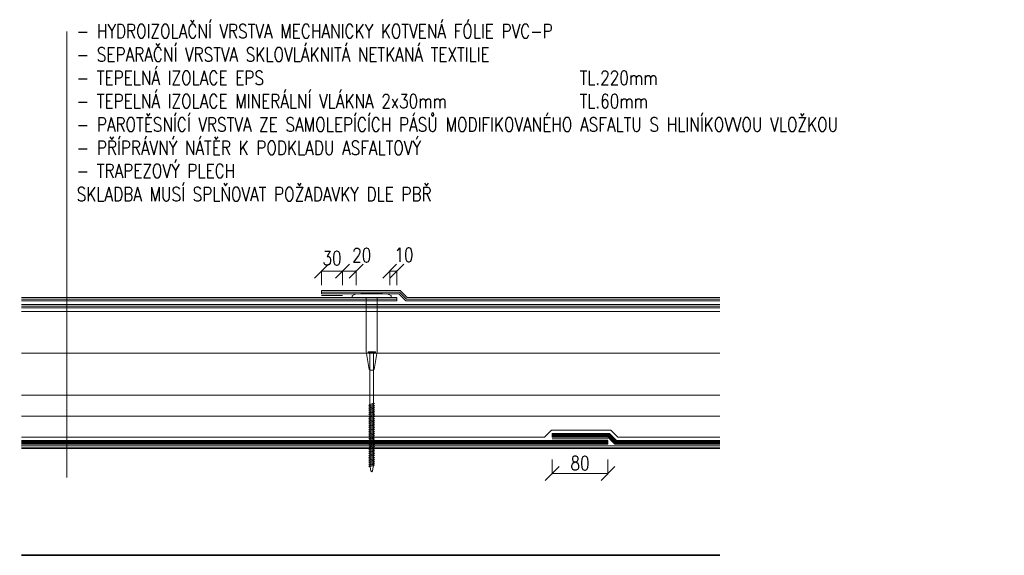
# Model space of a CAD drawing. Header units: millimetres. Extents: x -485339 to 350584, y -1189936 to 0.
# Tile 52 of 256: x -313443 to -312033, y -1055773 to -1055006. Entities that reach past the tile are written whole.
import ezdxf

# ---------------------------------------------------------------- set-up
doc = ezdxf.new("R2010")
doc.units = ezdxf.units.MM
doc.header["$LTSCALE"] = 10
doc.linetypes.add('ČÁRKOVANÁ', pattern=[19.05, 12.7, -6.35])
doc.layers.get('Defpoints').update_dxf_attribs({"color": 201})
for name, color, linetype, lineweight in [('N_popis', 10, 'Continuous', 18), ('N_čáry_obrys', 10, 'Continuous', 35), ('N_čáry_plné', 10, 'Continuous', 18), ('N_čáry_pod', 10, 'ČÁRKOVANÁ', 18)]:
    doc.layers.add(name, color=color, linetype=linetype, lineweight=lineweight)
doc.styles.add('ROMANS', font='romans.shx', dxfattribs={"width": 0.8})
doc.styles.get("Standard").update_dxf_attribs({"font": 'simplex.shx', "width": 0.8})
doc.linetypes.add('IZOLACE', pattern='A,0.0001,-0.1,[134,ltypeshp.shx,S=0.1,R=0,X=-0.1,Y=0],-0.2,[134,ltypeshp.shx,S=0.1,R=180,X=0.1,Y=0],-0.1', length=0.4001)
doc.linetypes.add('LEPENÍ', pattern='A,3.81,[130,LTYPESHP.SHX,S=6.35,R=0,X=0,Y=0],3.81', length=7.62)
doc.linetypes.add('PVC', pattern='A,0,-0.0001,[6,atelier.SHX,S=0.01,R=0,X=0,Y=0],-0.08,[133,LTYPESHP.SHX,S=0.01,R=0,X=-0.01,Y=0],-0.07', length=0.1501)
doc.linetypes.add('TEXTILIE', pattern='A,0,-0.004,[131,LTYPESHP.SHX,S=0.004,R=0,X=-0.004,Y=0],-0.008,[131,LTYPESHP.SHX,S=0.004,R=180,X=0.004,Y=0],-0.004', length=0.016)
doc.dimstyles.new('stavební M20', dxfattribs={"dimtxt": 20, "dimasz": 20, "dimexe": 1, "dimexo": 1, "dimgap": 5, "dimtad": 1, "dimdec": 0, "dimtxsty": 'Standard', "dimblk": 'OBLIQUE', "dimcen": 2.5, "dimclrd": 256, "dimclre": 256, "dimclrt": 256, "dimadec": 0, "dimazin": 0, "dimtfac": 1, "dimtdec": 0, "dimtmove": 2, "dimatfit": 3, "dimfxl": 20, "dimfxlon": 1, "dimlwd": -1, "dimlwe": -1, "dimarcsym": 0})

# ---------------------------------------------------------------- blocks, each defined once
blk = doc.blocks.new('_OBLIQUE')
at = {"color": 0, "linetype": 'ByBlock'}
blk.add_line((-0.5, -0.5), (0.5, 0.5), dxfattribs=at)
blk = doc.blocks.new('*D8658')
at = {"layer": 'Defpoints', "color": 0}
for p in [(-312961, -1055366.1), (-312980.5, -1055393.5), (-312961, -1055393.4)]:
    blk.add_point(p, dxfattribs=at)
at = {"layer": 'N_popis', "ltscale": 4}
for p, q in [((-312980.5, -1055386.1), (-312980.5, -1055365.1)), ((-312980.5, -1055366.1), (-312961, -1055366.1)), ((-312961, -1055386.1), (-312961, -1055365.1))]:
    blk.add_line(p, q, dxfattribs=at)
at = {"layer": 'N_popis', "linetype": 'ByBlock', "xscale": 20, "yscale": 20, "zscale": 20, "rotation": 180}
blk.add_blockref('_OBLIQUE', (-312980.5, -1055366.1), dxfattribs=at)
at = {"layer": 'N_popis', "linetype": 'ByBlock', "xscale": 20, "yscale": 20, "zscale": 20}
blk.add_blockref('_OBLIQUE', (-312961, -1055366.1), dxfattribs=at)
at = {"layer": 'N_popis', "ltscale": 2, "insert": (-312953, -1055343.2), "char_height": 20, "attachment_point": 5}
blk.add_mtext('20', dxfattribs=at)
blk = doc.blocks.new('sss')
at = {"layer": 'N_čáry_plné'}
for p, q in [((-16.7, 191.6), (-21.3, 189.8)), ((-21.3, 188.3), (-21.3, 189.7)), ((-6.3, 187.8), (-20.8, 187.8)), ((-6.3, 187.8), (-6.3, 129.5, 0)), ((5.7, 187.8), (5.7, 129.4, 0)), ((20.2, 187.8), (5.7, 187.8)), ((-3, 110.3, 0), (-6.3, 129.5)), ((-4.3, 129, 0), (-4.3, 128.7, 0)), ((-4.3, 129, 0), (3.7, 129, 0)), ((-4.3, 128.7, 0), (-4.1, 128.7, 0)), ((-4.3, 128.7, 0), (3.7, 128.7, 0)), ((1.7, 129, 0), (-2.3, 129, 0)), ((2.3, 110.3, 0), (5.7, 129.4)), ((3.7, 129, 0), (3.7, 128.7, 0)), ((-2.3, 72.3, 0), (-2.3, 126.5, 0)), ((1.7, 73.7, 0), (1.7, 126.5, 0)), ((-2, 109.5, 0), (1.3, 109.5, 0)), ((1.7, 74.6, 0), (1.7, 73.7, 0)), ((-3.3, 71.5, 0), (-2.3, 72.3, 0)), ((-3.3, 71.5, 0), (-2.3, 71.3, 0)), ((-3.3, 69.5, 0), (-2.3, 70.3, 0)), ((-3.3, 69.5, 0), (-2.3, 69.3, 0)), ((-3.3, 67.5, 0), (-2.3, 68.3, 0)), ((-3.3, 67.5, 0), (-2.3, 67.3, 0)), ((-3.3, 65.5, 0), (-2.3, 66.3, 0)), ((-3.3, 65.5, 0), (-2.3, 65.3, 0)), ((-3.3, 63.5, 0), (-2.3, 64.3, 0)), ((-2.3, 72.3, 0), (1.7, 73.7, 0)), ((-2.3, 71.3, 0), (1.7, 72.6, 0)), ((-2.3, 70.3, 0), (1.7, 71.7, 0)), ((-2.3, 71.3, 0), (-2.3, 70.3, 0)), ((-2.3, 69.3, 0), (1.7, 70.6, 0)), ((-2.3, 68.3, 0), (1.7, 69.7, 0)), ((-2.3, 69.3, 0), (-2.3, 68.3, 0)), ((-2.3, 67.3, 0), (1.7, 68.6, 0)), ((-2.3, 66.3, 0), (1.7, 67.7, 0)), ((-2.3, 67.3, 0), (-2.3, 66.3, 0)), ((-2.3, 65.3, 0), (1.7, 66.6, 0)), ((-2.3, 64.3, 0), (1.7, 65.7, 0)), ((-2.3, 65.3, 0), (-2.3, 64.3, 0)), ((-2.3, 63.3, 0), (1.7, 64.6, 0)), ((1.7, 73.7, 0), (2.7, 73.5, 0)), ((1.7, 72.6, 0), (2.7, 73.5, 0)), ((1.7, 72.6, 0), (1.7, 71.7, 0)), ((1.7, 71.7, 0), (2.7, 71.5, 0)), ((1.7, 70.6, 0), (2.7, 71.5, 0)), ((1.7, 70.6, 0), (1.7, 69.7, 0)), ((1.7, 69.7, 0), (2.7, 69.5, 0)), ((1.7, 68.6, 0), (2.7, 69.5, 0)), ((1.7, 68.6, 0), (1.7, 67.7, 0)), ((1.7, 67.7, 0), (2.7, 67.5, 0)), ((1.7, 66.6, 0), (2.7, 67.5, 0)), ((1.7, 66.6, 0), (1.7, 65.7, 0)), ((1.7, 65.7, 0), (2.7, 65.5, 0)), ((1.7, 64.6, 0), (2.7, 65.5, 0)), ((1.7, 64.6, 0), (1.7, 63.7, 0)), ((-3.3, 63.5, 0), (-2.3, 63.3, 0)), ((-3.3, 61.5, 0), (-2.3, 62.3, 0)), ((-3.3, 61.5, 0), (-2.3, 61.3, 0)), ((-3.3, 59.5, 0), (-2.3, 60.3, 0)), ((-3.3, 59.5, 0), (-2.3, 59.3, 0)), ((-3.3, 57.5, 0), (-2.3, 58.3, 0)), ((-3.3, 57.5, 0), (-2.3, 57.3, 0)), ((-3.3, 55.5, 0), (-2.3, 56.3, 0)), ((-3.3, 55.5, 0), (-2.3, 55.3, 0)), ((-3.3, 53.5, 0), (-2.3, 54.3, 0)), ((-3.3, 53.5, 0), (-2.3, 53.3, 0)), ((-2.3, 62.3, 0), (1.7, 63.7, 0)), ((-2.3, 63.3, 0), (-2.3, 62.3, 0)), ((-2.3, 61.3, 0), (1.7, 62.6, 0)), ((-2.3, 60.3, 0), (1.7, 61.7, 0)), ((-2.3, 61.3, 0), (-2.3, 60.3, 0)), ((-2.3, 59.3, 0), (1.7, 60.6, 0)), ((-2.3, 58.3, 0), (1.7, 59.7, 0)), ((-2.3, 59.3, 0), (-2.3, 58.3, 0)), ((-2.3, 57.3, 0), (1.7, 58.6, 0)), ((-2.3, 56.3, 0), (1.7, 57.7, 0)), ((-2.3, 57.3, 0), (-2.3, 56.3, 0)), ((-2.3, 55.3, 0), (1.7, 56.6, 0)), ((-2.3, 54.3, 0), (1.7, 55.7, 0)), ((-2.3, 55.3, 0), (-2.3, 54.3, 0)), ((-2.3, 53.3, 0), (1.7, 54.6, 0)), ((-2.3, 52.3, 0), (1.7, 53.7, 0)), ((-2.3, 53.3, 0), (-2.3, 52.3, 0)), ((1.7, 63.7, 0), (2.7, 63.5, 0)), ((1.7, 62.6, 0), (2.7, 63.5, 0)), ((1.7, 62.6, 0), (1.7, 61.7, 0)), ((1.7, 61.7, 0), (2.7, 61.5, 0)), ((1.7, 60.6, 0), (2.7, 61.5, 0)), ((1.7, 60.6, 0), (1.7, 59.7, 0)), ((1.7, 59.7, 0), (2.7, 59.5, 0)), ((1.7, 58.6, 0), (2.7, 59.5, 0)), ((1.7, 58.6, 0), (1.7, 57.7, 0)), ((1.7, 57.7, 0), (2.7, 57.5, 0)), ((1.7, 56.6, 0), (2.7, 57.5, 0)), ((1.7, 56.6, 0), (1.7, 55.7, 0)), ((1.7, 55.7, 0), (2.7, 55.5, 0)), ((1.7, 54.6, 0), (2.7, 55.5, 0)), ((1.7, 54.6, 0), (1.7, 53.7, 0)), ((1.7, 53.7, 0), (2.7, 53.5, 0)), ((1.7, 52.6, 0), (2.7, 53.5, 0)), ((-3.3, 51.5, 0), (-2.3, 52.3, 0)), ((-3.3, 51.5, 0), (-2.3, 51.3, 0)), ((-3.3, 49.5, 0), (-2.3, 50.3, 0)), ((-3.3, 49.5, 0), (-2.3, 49.3, 0)), ((-3.3, 47.5, 0), (-2.3, 48.3, 0)), ((-3.3, 47.5, 0), (-2.3, 47.3, 0)), ((-3.3, 45.5, 0), (-2.3, 46.3, 0)), ((-3.3, 45.5, 0), (-2.3, 45.3, 0)), ((-3.3, 43.5, 0), (-2.3, 44.3, 0)), ((-3.3, 43.5, 0), (-2.3, 43.3, 0)), ((-2.3, 51.3, 0), (1.7, 52.6, 0)), ((-2.3, 50.3, 0), (1.7, 51.7, 0)), ((-2.3, 51.3, 0), (-2.3, 50.3, 0)), ((-2.3, 49.3, 0), (1.7, 50.6, 0)), ((-2.3, 48.3, 0), (1.7, 49.7, 0)), ((-2.3, 49.3, 0), (-2.3, 48.3, 0)), ((-2.3, 47.3, 0), (1.7, 48.6, 0)), ((-2.3, 46.3, 0), (1.7, 47.7, 0)), ((-2.3, 47.3, 0), (-2.3, 46.3, 0)), ((-2.3, 45.3, 0), (1.7, 46.6, 0)), ((-2.3, 44.3, 0), (1.7, 45.7, 0)), ((-2.3, 45.3, 0), (-2.3, 44.3, 0)), ((-2.3, 43.3, 0), (1.7, 44.6, 0)), ((-2.3, 42.3, 0), (1.7, 43.7, 0)), ((-2.3, 43.3, 0), (-2.3, 42.3, 0)), ((-2.3, 41.3, 0), (1.7, 42.6, 0)), ((1.7, 52.6, 0), (1.7, 51.7, 0)), ((1.7, 51.7, 0), (2.7, 51.5, 0)), ((1.7, 50.6, 0), (2.7, 51.5, 0)), ((1.7, 50.6, 0), (1.7, 49.7, 0)), ((1.7, 49.7, 0), (2.7, 49.5, 0)), ((1.7, 48.6, 0), (2.7, 49.5, 0)), ((1.7, 48.6, 0), (1.7, 47.7, 0)), ((1.7, 47.7, 0), (2.7, 47.5, 0)), ((1.7, 46.6, 0), (2.7, 47.5, 0)), ((1.7, 46.6, 0), (1.7, 45.7, 0)), ((1.7, 45.7, 0), (2.7, 45.5, 0)), ((1.7, 44.6, 0), (2.7, 45.5, 0)), ((1.7, 44.6, 0), (1.7, 43.7, 0)), ((1.7, 43.7, 0), (2.7, 43.5, 0)), ((1.7, 42.6, 0), (2.7, 43.5, 0)), ((1.7, 42.6, 0), (1.7, 41.7, 0)), ((-3.3, 41.5, 0), (-2.3, 42.3, 0)), ((-3.3, 41.5, 0), (-2.3, 41.3, 0)), ((-3.3, 39.5, 0), (-2.3, 40.3, 0)), ((-3.3, 39.5, 0), (-2.3, 39.3, 0)), ((-3.3, 37.5, 0), (-2.3, 38.3, 0)), ((-3.3, 37.5, 0), (-2.3, 37.3, 0)), ((-3.3, 35.5, 0), (-2.3, 36.3, 0)), ((-3.3, 35.5, 0), (-2.3, 35.3, 0)), ((-3.3, 33.5, 0), (-2.3, 34.3, 0)), ((-3.3, 33.5, 0), (-2.3, 33.3, 0)), ((-3.3, 31.5, 0), (-2.3, 32.3, 0)), ((-2.3, 40.3, 0), (1.7, 41.7, 0)), ((-2.3, 41.3, 0), (-2.3, 40.3, 0)), ((-2.3, 39.3, 0), (1.7, 40.6, 0)), ((-2.3, 38.3, 0), (1.7, 39.7, 0)), ((-2.3, 39.3, 0), (-2.3, 38.3, 0)), ((-2.3, 37.3, 0), (1.7, 38.6, 0)), ((-2.3, 36.3, 0), (1.7, 37.7, 0)), ((-2.3, 37.3, 0), (-2.3, 36.3, 0)), ((-2.3, 35.3, 0), (1.7, 36.6, 0)), ((-2.3, 34.3, 0), (1.7, 35.7, 0)), ((-2.3, 35.3, 0), (-2.3, 34.3, 0)), ((-2.3, 33.3, 0), (1.7, 34.6, 0)), ((-2.3, 32.3, 0), (1.7, 33.7, 0)), ((-2.3, 33.3, 0), (-2.3, 32.3, 0)), ((-2.3, 31.3, 0), (1.7, 32.6, 0)), ((1.7, 41.7, 0), (2.7, 41.5, 0)), ((1.7, 40.6, 0), (2.7, 41.5, 0)), ((1.7, 40.6, 0), (1.7, 39.7, 0)), ((1.7, 39.7, 0), (2.7, 39.5, 0)), ((1.7, 38.6, 0), (2.7, 39.5, 0)), ((1.7, 38.6, 0), (1.7, 37.7, 0)), ((1.7, 37.7, 0), (2.7, 37.5, 0)), ((1.7, 36.6, 0), (2.7, 37.5, 0)), ((1.7, 36.6, 0), (1.7, 35.7, 0)), ((1.7, 35.7, 0), (2.7, 35.5, 0)), ((1.7, 34.6, 0), (2.7, 35.5, 0)), ((1.7, 34.6, 0), (1.7, 33.7, 0)), ((1.7, 33.7, 0), (2.7, 33.5, 0)), ((1.7, 32.6, 0), (2.7, 33.5, 0)), ((1.7, 32.6, 0), (1.7, 31.7, 0)), ((-3.3, 31.5, 0), (-2.3, 31.3, 0)), ((-3.3, 29.5, 0), (-2.3, 30.3, 0)), ((-3.3, 29.5, 0), (-2.3, 29.3, 0)), ((-3.3, 27.5, 0), (-2.3, 28.3, 0)), ((-3.3, 27.5, 0), (-2.3, 27.3, 0)), ((-3.3, 25.5, 0), (-2.3, 26.3, 0)), ((-3.3, 25.5, 0), (-2.3, 25.3, 0)), ((-3.3, 23.5, 0), (-2.3, 24.3, 0)), ((-3.3, 23.5, 0), (-2.3, 23.3, 0)), ((-3.3, 21.5, 0), (-2.3, 22.3, 0)), ((-3.3, 21.5, 0), (-2.3, 21.3, 0)), ((-2.3, 30.3, 0), (1.7, 31.7, 0)), ((-2.3, 31.3, 0), (-2.3, 30.3, 0)), ((-2.3, 29.3, 0), (1.7, 30.6, 0)), ((-2.3, 28.3, 0), (1.7, 29.7, 0)), ((-2.3, 29.3, 0), (-2.3, 28.3, 0)), ((-2.3, 27.3, 0), (1.7, 28.6, 0)), ((-2.3, 26.3, 0), (1.7, 27.7, 0)), ((-2.3, 27.3, 0), (-2.3, 26.3, 0)), ((-2.3, 25.3, 0), (1.7, 26.6, 0)), ((-2.3, 24.3, 0), (1.7, 25.7, 0)), ((-2.3, 25.3, 0), (-2.3, 24.3, 0)), ((-2.3, 23.3, 0), (1.7, 24.6, 0)), ((-2.3, 22.3, 0), (1.7, 23.7, 0)), ((-2.3, 23.3, 0), (-2.3, 22.3, 0)), ((-2.3, 21.3, 0), (1.7, 22.6, 0)), ((-2.3, 20.3, 0), (1.7, 21.7, 0)), ((-2.3, 21.3, 0), (-2.3, 20.3, 0)), ((1.7, 31.7, 0), (2.7, 31.5, 0)), ((1.7, 30.6, 0), (2.7, 31.5, 0)), ((1.7, 30.6, 0), (1.7, 29.7, 0)), ((1.7, 29.7, 0), (2.7, 29.5, 0)), ((1.7, 28.6, 0), (2.7, 29.5, 0)), ((1.7, 28.6, 0), (1.7, 27.7, 0)), ((1.7, 27.7, 0), (2.7, 27.5, 0)), ((1.7, 26.6, 0), (2.7, 27.5, 0)), ((1.7, 26.6, 0), (1.7, 25.7, 0)), ((1.7, 25.7, 0), (2.7, 25.5, 0)), ((1.7, 24.6, 0), (2.7, 25.5, 0)), ((1.7, 24.6, 0), (1.7, 23.7, 0)), ((1.7, 23.7, 0), (2.7, 23.5, 0)), ((1.7, 22.6, 0), (2.7, 23.5, 0)), ((1.7, 22.6, 0), (1.7, 21.7, 0)), ((1.7, 21.7, 0), (2.7, 21.5, 0)), ((1.7, 20.6, 0), (2.7, 21.5, 0)), ((-3.3, 19.5, 0), (-2.3, 20.3, 0)), ((-3.3, 19.5, 0), (-2.3, 19.3, 0)), ((-3.3, 17.5, 0), (-2.3, 18.3, 0)), ((-3.3, 17.5, 0), (-2.3, 17.3, 0)), ((-3.3, 15.5, 0), (-2.3, 16.3, 0)), ((-3.3, 15.5, 0), (-2.3, 15.3, 0)), ((-3.3, 13.5, 0), (-2.3, 14.3, 0)), ((-3.3, 13.5, 0), (-2.3, 13.3, 0)), ((-3.3, 11.5, 0), (-2.3, 12.3, 0)), ((-3.3, 11.5, 0), (-2.3, 11.3, 0)), ((-2.3, 19.3, 0), (1.7, 20.6, 0)), ((-2.3, 18.3, 0), (1.7, 19.7, 0)), ((-2.3, 19.3, 0), (-2.3, 18.3, 0)), ((-2.3, 17.3, 0), (1.7, 18.6, 0)), ((-2.3, 16.3, 0), (1.7, 17.7, 0)), ((-2.3, 17.3, 0), (-2.3, 16.3, 0)), ((-2.3, 15.3, 0), (1.7, 16.6, 0)), ((-2.3, 14.3, 0), (1.7, 15.7, 0)), ((-2.3, 15.3, 0), (-2.3, 14.3, 0)), ((-2.3, 13.3, 0), (1.7, 14.6, 0)), ((-2.3, 12.3, 0), (1.7, 13.7, 0)), ((-2.3, 13.3, 0), (-2.3, 12.3, 0)), ((-2.3, 11.3, 0), (1.7, 12.6, 0)), ((-2.3, 10.3, 0), (1.7, 11.7, 0)), ((-2.3, 11.3, 0), (-2.3, 10.3, 0)), ((1.7, 20.6, 0), (1.7, 19.7, 0)), ((1.7, 19.7, 0), (2.7, 19.5, 0)), ((1.7, 18.6, 0), (2.7, 19.5, 0)), ((1.7, 18.6, 0), (1.7, 17.7, 0)), ((1.7, 17.7, 0), (2.7, 17.5, 0)), ((1.7, 16.6, 0), (2.7, 17.5, 0)), ((1.7, 16.6, 0), (1.7, 15.7, 0)), ((1.7, 15.7, 0), (2.7, 15.5, 0)), ((1.7, 14.6, 0), (2.7, 15.5, 0)), ((1.7, 14.6, 0), (1.7, 13.7, 0)), ((1.7, 13.7, 0), (2.7, 13.5, 0)), ((1.7, 12.6, 0), (2.7, 13.5, 0)), ((1.7, 12.6, 0), (1.7, 11.7, 0)), ((1.7, 11.7, 0), (2.7, 11.5, 0)), ((1.7, 10.6, 0), (2.7, 11.5, 0)), ((-3.3, 9.5, 0), (-2.3, 10.3, 0)), ((-3.3, 9.5, 0), (-2.3, 9.3, 0)), ((-3.3, 7.5, 0), (-2.3, 8.3, 0)), ((-3.3, 7.5, 0), (-2.3, 7.3, 0)), ((-3.3, 5.5, 0), (-2.3, 6.3, 0)), ((-3.3, 5.5, 0), (-2.3, 5.3, 0)), ((-2.3, 9.3, 0), (1.7, 10.6, 0)), ((-2.3, 8.3, 0), (1.7, 9.7, 0)), ((-2.3, 9.3, 0), (-2.3, 8.3, 0)), ((-2.3, 7.3, 0), (1.7, 8.6, 0)), ((-2.3, 6.3, 0), (1.7, 7.7, 0)), ((-2.3, 7.3, 0), (-2.3, 6.3, 0)), ((-2.3, 5.3, 0), (1.7, 6.6, 0)), ((-1.8, 4.8, 0), (-2.3, 5.3, 0)), ((-1.8, 4.8, 0), (-1.3, 0.8, 0)), ((-1.3, 0.8, 0), (-0.3, -0.2, 0)), ((0.7, 0.8, 0), (-0.3, -0.2, 0)), ((1.2, 4.8, 0), (0.7, 0.8, 0)), ((1.2, 4.8, 0), (1.7, 6.6, 0)), ((1.7, 10.6, 0), (1.7, 9.7, 0)), ((1.7, 9.7, 0), (2.7, 9.5, 0)), ((1.7, 8.6, 0), (2.7, 9.5, 0)), ((1.7, 8.6, 0), (1.7, 7.7, 0)), ((1.7, 7.7, 0), (2.7, 7.5, 0)), ((1.7, 6.6, 0), (2.7, 7.5, 0))]:
    blk.add_line(p, q, dxfattribs=at)
at = {"layer": 'N_čáry_plné', "linetype": 'Continuous', "lineweight": 0}
for p, q in [((16, 191.6), (20.6, 189.8)), ((20.7, 188.3), (20.7, 189.7))]:
    blk.add_line(p, q, dxfattribs=at)
at = {"layer": 'N_čáry_plné'}
for centre, radius, start, end in [((-15.9, 189.8), 2, 91.7508, 111.8014), ((-0.3, -320.1), 512.1, 88.2492, 91.7508), ((-21.2, 189.7), 0.1, 111.8014, 180), ((-20.8, 188.3), 0.5, 180, 270), ((-0.3, 113.2, 0), 16.2, 75.75, 104.25), ((-5.5, 125.5, 0), 3.41, 24.4705, 69.4691), ((4.9, 125.5, 0), 3.41, 110.5309, 155.5295), ((-3.3, 126.5, 0), 1, 0, 24.4705), ((2.7, 126.5, 0), 1, 155.5295, 180), ((-2, 110.5, 0), 1, 189.9262, 270), ((1.3, 110.5, 0), 1, 270, 350.0738)]:
    blk.add_arc(centre, radius, start, end, dxfattribs=at)
at = {"layer": 'N_čáry_plné', "linetype": 'Continuous', "lineweight": 0}
for centre, radius, start, end in [((15.3, 189.8), 2, 68.1986, 88.2492), ((20.2, 188.3), 0.5, 270, 0), ((20.6, 189.7), 0.1, 0, 68.1986)]:
    blk.add_arc(centre, radius, start, end, dxfattribs=at)
blk = doc.blocks.new('*D8659')
at = {"layer": 'Defpoints', "color": 0}
for p in [(-312980.5, -1055366.1), (-313010.5, -1055393.5), (-312980.5, -1055393.5)]:
    blk.add_point(p, dxfattribs=at)
at = {"layer": 'N_popis', "ltscale": 4}
for p, q in [((-313010.5, -1055386.1), (-313010.5, -1055365.1)), ((-313010.5, -1055366.1), (-312980.5, -1055366.1)), ((-312980.5, -1055386.1), (-312980.5, -1055365.1))]:
    blk.add_line(p, q, dxfattribs=at)
at = {"layer": 'N_popis', "linetype": 'ByBlock', "xscale": 20, "yscale": 20, "zscale": 20, "rotation": 180}
blk.add_blockref('_OBLIQUE', (-313010.5, -1055366.1), dxfattribs=at)
at = {"layer": 'N_popis', "linetype": 'ByBlock', "xscale": 20, "yscale": 20, "zscale": 20}
blk.add_blockref('_OBLIQUE', (-312980.5, -1055366.1), dxfattribs=at)
at = {"layer": 'N_popis', "ltscale": 2, "insert": (-312995.5, -1055347.6), "char_height": 20, "attachment_point": 5}
blk.add_mtext('30', dxfattribs=at)
blk = doc.blocks.new('*D8660')
at = {"layer": 'Defpoints', "color": 0}
for p in [(-312902.9, -1055366.1), (-312913, -1055393.4), (-312902.9, -1055393.5)]:
    blk.add_point(p, dxfattribs=at)
at = {"layer": 'N_popis', "ltscale": 4}
for p, q in [((-312913, -1055386.1), (-312913, -1055365.1)), ((-312913, -1055366.1), (-312902.9, -1055366.1)), ((-312902.9, -1055386.1), (-312902.9, -1055365.1))]:
    blk.add_line(p, q, dxfattribs=at)
at = {"layer": 'N_popis', "linetype": 'ByBlock', "xscale": 20, "yscale": 20, "zscale": 20, "rotation": 180}
blk.add_blockref('_OBLIQUE', (-312913, -1055366.1), dxfattribs=at)
at = {"layer": 'N_popis', "linetype": 'ByBlock', "xscale": 20, "yscale": 20, "zscale": 20}
blk.add_blockref('_OBLIQUE', (-312902.9, -1055366.1), dxfattribs=at)
at = {"layer": 'N_popis', "ltscale": 2, "insert": (-312892.5, -1055342.6), "char_height": 20, "attachment_point": 5}
blk.add_mtext('10', dxfattribs=at)
blk = doc.blocks.new('*D8661')
at = {"layer": 'Defpoints', "color": 0}
for p in [(-312680.4, -1055620.2), (-312600.4, -1055620.2), (-312600.4, -1055655.7)]:
    blk.add_point(p, dxfattribs=at)
at = {"layer": 'N_popis', "ltscale": 4}
for p, q in [((-312680.4, -1055635.7), (-312680.4, -1055656.7)), ((-312600.4, -1055635.7), (-312600.4, -1055656.7)), ((-312680.4, -1055655.7), (-312600.4, -1055655.7))]:
    blk.add_line(p, q, dxfattribs=at)
at = {"layer": 'N_popis', "linetype": 'ByBlock', "xscale": 20, "yscale": 20, "zscale": 20, "rotation": 180}
blk.add_blockref('_OBLIQUE', (-312680.4, -1055655.7), dxfattribs=at)
at = {"layer": 'N_popis', "linetype": 'ByBlock', "xscale": 20, "yscale": 20, "zscale": 20}
blk.add_blockref('_OBLIQUE', (-312600.4, -1055655.7), dxfattribs=at)
at = {"layer": 'N_popis', "ltscale": 2, "insert": (-312640.4, -1055640.7), "char_height": 20, "attachment_point": 5}
blk.add_mtext('80', dxfattribs=at)

msp = doc.modelspace()

# ---------------------------------------------------------------- linework, layer by layer
at = {"layer": 'N_popis'}
msp.add_line((-313375.3, -1055023.1), (-313375.3, -1055661.4), dxfattribs=at)
at = {"layer": 'N_čáry_obrys', "linetype": 'Continuous', "elevation": 0}
for points in [[(-313440.2, -1055619.4), (-312440.3, -1055619.4)], [(-313440.2, -1055772.6), (-312440.3, -1055772.6)]]:
    msp.add_lwpolyline(points, dxfattribs=at)
at = {"layer": 'N_čáry_plné'}
for p, q in [((-312902.9, -1055403.5, 0), (-313440.2, -1055403.5, 0)), ((-312897.8, -1055393.5, 0), (-313010.5, -1055393.5, 0)), ((-312899.9, -1055398.5, 0), (-313010.5, -1055398.5, 0)), ((-312440.2, -1055403.5, 0), (-312887.8, -1055403.5, 0)), ((-312902.9, -1055408.5, 0), (-313440.2, -1055408.5, 0)), ((-312440.2, -1055413.5, 0), (-313440.2, -1055413.5, 0)), ((-312440.2, -1055408.5, 0), (-312889.9, -1055408.5, 0)), ((-312440.2, -1055418.5, 0), (-313440.2, -1055418.5, 0)), ((-312440.2, -1055423.5, 0), (-313440.2, -1055423.5, 0)), ((-312691.3, -1055603.5, 0), (-312681.3, -1055593.5, 0)), ((-312681.3, -1055593.5, 0), (-312596.2, -1055593.5, 0)), ((-312680.4, -1055598.5, 0), (-312598.3, -1055598.5, 0)), ((-312588.3, -1055608.5, 0), (-312598.3, -1055598.5, 0)), ((-312586.2, -1055603.5, 0), (-312596.2, -1055593.5, 0)), ((-312691.3, -1055603.5, 0), (-313440.2, -1055603.5, 0)), ((-313440.2, -1055608.5, 0), (-312600.4, -1055608.5, 0)), ((-313440.2, -1055613.5, 0), (-312600.4, -1055613.5, 0)), ((-312680.4, -1055603.5, 0), (-312600.4, -1055603.5, 0)), ((-312590.4, -1055613.5, 0), (-312600.4, -1055603.5, 0)), ((-312600.4, -1055608.5, 0), (-312600.4, -1055613.5, 0)), ((-312590.4, -1055613.5, 0), (-312440.2, -1055613.5, 0)), ((-312588.3, -1055608.5, 0), (-312440.2, -1055608.5, 0)), ((-312586.2, -1055603.5, 0), (-312440.2, -1055603.5, 0))]:
    msp.add_line(p, q, dxfattribs=at)
at = {"layer": 'N_čáry_plné', "linetype": 'Continuous', "ltscale": 0.1}
for p, q in [((-313010.5, -1055393.5, 0), (-313010.5, -1055398.5, 0)), ((-312902.9, -1055408.5, 0), (-312902.9, -1055403.5, 0)), ((-312899.9, -1055398.5, 0), (-312889.9, -1055408.5, 0)), ((-312897.8, -1055393.5, 0), (-312887.8, -1055403.5, 0))]:
    msp.add_line(p, q, dxfattribs=at)
at = {"layer": 'N_čáry_plné', "linetype": 'PVC', "ltscale": 10}
for p, q in [((-313010.5, -1055396, 0), (-312898.9, -1055396, 0)), ((-312898.9, -1055396, 0), (-312888.9, -1055406, 0)), ((-312902.9, -1055406, 0), (-313440.2, -1055406, 0)), ((-312888.9, -1055406, 0), (-312440.2, -1055406, 0))]:
    msp.add_line(p, q, dxfattribs=at)
at = {"layer": 'N_čáry_plné', "linetype": 'LEPENÍ', "ltscale": 0.04}
for p, q in [((-313010.5, -1055401, 0), (-312980.5, -1055401, 0)), ((-312600.4, -1055606, 0), (-312680.3, -1055606, 0)), ((-312440.5, -1055616.1, 0), (-313440.4, -1055616.1, 0))]:
    msp.add_line(p, q, dxfattribs=at)
at = {"layer": 'N_čáry_plné', "linetype": 'TEXTILIE', "ltscale": 40}
msp.add_line((-313440.2, -1055416, 0), (-312440.2, -1055416, 0), dxfattribs=at)
at = {"layer": 'N_čáry_plné', "ltscale": 1.3}
for p, q in [((-313440.2, -1055423.5, 0), (-312440.2, -1055423.5, 0)), ((-313440.2, -1055543.5, 0), (-312440.2, -1055543.5, 0)), ((-313440.2, -1055573.5, 0), (-312440.2, -1055573.5, 0))]:
    msp.add_line(p, q, dxfattribs=at)
at = {"layer": 'N_čáry_plné', "linetype": 'IZOLACE', "ltscale": 12}
msp.add_line((-313440.2, -1055483.5, 0), (-312440.2, -1055483.5, 0), dxfattribs=at)
at = {"layer": 'N_čáry_plné', "ltscale": 4}
msp.add_line((-312680.4, -1055603.5, 0), (-312680.4, -1055598.5, 0), dxfattribs=at)
at = {"layer": 'N_čáry_pod', "ltscale": 0.2, "const_width": 5, "elevation": 0}
msp.add_lwpolyline([(-312680.4, -1055601), (-312599.3, -1055601), (-312589.3, -1055611), (-312440.2, -1055611)], dxfattribs=at)
at = {"layer": 'N_čáry_pod', "ltscale": 0.2, "elevation": 0}
msp.add_lwpolyline([(-313440.2, -1055611, 5, 5, 0), (-312600.4, -1055611, 0, 0, 0)], format="xyseb", dxfattribs=at)

# ---------------------------------------------------------------- block references
at = {"layer": 'N_čáry_plné', "xscale": 1.32836524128, "yscale": 1.32836524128, "zscale": 1.32836524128}
msp.add_blockref('sss', (-312938.3, -1055653, 0), dxfattribs=at)

# ---------------------------------------------------------------- texts
at = {"layer": 'N_popis', "insert": (-313361.1, -1055012.6), "char_height": 20, "width": 17412.882, "attachment_point": 1, "style": 'ROMANS'}
msp.add_mtext('- HYDROIZOLAČNÍ VRSTVA MECHANICKY KOTVENÁ FÓLIE PVC-P\\P- SEPARAČNÍ VRSTVA SKLOVLÁKNITÁ NETKANÁ TEXTILIE ^I^I\\P- TEPELNÁ IZOLACE EPS ^I^I^I^I^I^ITL.220mm\\P- TEPELNÁ IZOLACE MINERÁLNÍ VLÁKNA 2x30mm ^I^I^ITL.60mm\\P- PAROTĚSNÍCÍ VRSTVA ZE SAMOLEPÍCÍCH PÁSŮ MODIFIKOVANÉHO ASFALTU S HLINÍKOVVOU VLOŽKOU\\P- PŘÍPRÁVNÝ NÁTĚR K PODKLADU ASFALTOVÝ\\P- TRAPEZOVÝ PLECH\\PSKLADBA MUSÍ SPLŇOVAT POŽADAVKY DLE PBŘ', dxfattribs=at)

# ---------------------------------------------------------------- dimensions: what is measured, and where the dimension line sits
at = {"layer": 'N_popis', "ltscale": 4}
for base, p1, p2, picture, middle in [((-312960.95, -1055366.1055, 4.2553), (-312980.4637, -1055393.4588, 15.5386), (-312960.95, -1055393.4127, 15.5386), '*D8658', (-312953.0061, -1055343.2018, 4.2553)), ((-312902.9, -1055366.1, 4.3), (-312913, -1055393.4, 15.5), (-312902.9, -1055393.5, 15.5), '*D8660', (-312892.5, -1055342.6, 4.3))]:
    dim = msp.add_linear_dim(base=base, p1=p1, p2=p2, dimstyle='stavební M20', dxfattribs=at)
    dim.commit()
    dim.dimension.update_dxf_attribs({"geometry": picture, "text_midpoint": middle, "dimtype": 160})
for base, p1, p2, picture, middle in [((-312980.5, -1055366.1, 4.3), (-313010.5, -1055393.5, 15.5), (-312980.5, -1055393.5, 15.5), '*D8659', (-312995.5, -1055347.6, 4.3)), ((-312600.4, -1055655.7, 4.3), (-312680.4, -1055620.2, 4.3), (-312600.4, -1055620.2, 4.3), '*D8661', (-312640.4, -1055640.7, 4.3))]:
    dim = msp.add_linear_dim(base=base, p1=p1, p2=p2, dimstyle='stavební M20', dxfattribs=at)
    dim.commit()
    dim.dimension.update_dxf_attribs({"geometry": picture, "text_midpoint": middle})

doc.saveas('drawing.dxf')
